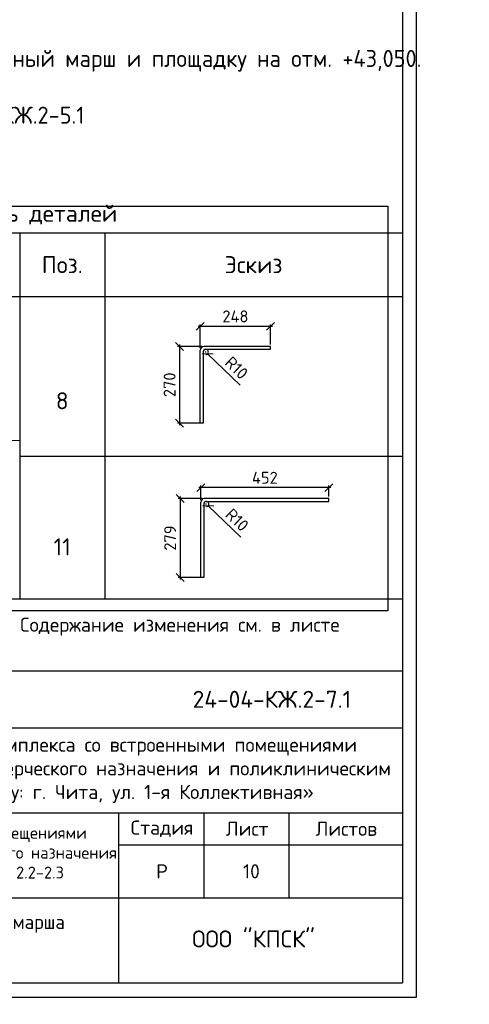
# Model space of a CAD drawing. Header units: millimetres. Extents: x 40580 to 2152466, y -328404 to 177125.
# Tile 247 of 252: x 738236 to 746166, y 134947 to 152308. Entities that reach past the tile are written whole.
import ezdxf

# ---------------------------------------------------------------- set-up
doc = ezdxf.new("R2010")
doc.units = ezdxf.units.MM
doc.linetypes.add('CENTER', pattern=[2, 1.25, -0.25, 0.25, -0.25])
doc.layers.add('11', color=7, linetype='Continuous')
for name, color, linetype, lineweight in [('ОСИ', 7, 'CENTER', 15), ('Рамка', 7, 'Continuous', 0), ('Столовая Двери и окна', 7, 'Continuous', 15), ('ТЕКСТ', 7, 'Continuous', 15)]:
    doc.layers.add(name, color=color, linetype=linetype, lineweight=lineweight)
doc.styles.add('GOST-2.304_Type-B', font='GOST_Common.ttf')
doc.styles.get("Standard").update_dxf_attribs({"font": 'isocpeur.ttf'})
doc.styles.add('ГОСТ', font='isocpeur.ttf')
doc.dimstyles.new('Осевые', dxfattribs={"dimscale": 0.7, "dimtxt": 450, "dimasz": 400, "dimexe": 100, "dimexo": 100, "dimgap": 100, "dimtad": 1, "dimdec": 0, "dimzin": 0, "dimdsep": 46, "dimtxsty": 'Standard', "dimblk": 'OBLIQUE', "dimcen": 9, "dimdle": 100, "dimazin": 0, "dimtm": 1e-09, "dimtfac": 1, "dimtdec": 0, "dimtofl": 0, "dimtmove": 0, "dimatfit": 3, "dimfxl": 1, "dimtolj": 1, "dimtzin": 0, "dimarcsym": 0})

# ---------------------------------------------------------------- blocks, each defined once
blk = doc.blocks.new('смисмисц')
for points in [[(251806, -478168), (251825, -478126), (251837, -478098), (251847, -478062), (251852, -478046), (251860, -478015), (251873, -477968), (251879, -477946), (251884, -477928), (251887, -477892), (251894, -477855), (251899, -477827), (251903, -477804), (251904, -477797), (251903, -477770), (251901, -477736), (251894, -477707), (251886, -477690), (251874, -477676), (251856, -477666), (251843, -477659), (251835, -477660), (251832, -477665), (251832, -477673), (251841, -477689), (251907, -477807), (251966, -477876), (252015, -477941), (252026, -477956), (252038, -477971), (252057, -477996), (252070, -478013), (252074, -478026), (252081, -478046), (252089, -478070), (252092, -478088), (252093, -478100), (252095, -478116), (252094, -478132), (252091, -478154), (252082, -478173), (252059, -478204), (252028, -478226), (251986, -478251), (251964, -478258), (251924, -478261), (251897, -478262), (251849, -478258), (251804, -478244), (251769, -478236), (251752, -478228), (251734, -478218), (251718, -478210), (251688, -478190), (251671, -478179), (251645, -478161), (251579, -478118), (251551, -478089), (251531, -478071), (251513, -478057), (251459, -477992), (251437, -477953), (251427, -477925), (251419, -477890), (251417, -477858), (251419, -477823), (251425, -477781), (251437, -477734), (251459, -477681), (251492, -477644), (251536, -477609), (251572, -477585), (251625, -477564), (251672, -477550), (251734, -477539), (251781, -477539), (251843, -477542), (251929, -477557), (251979, -477574), (252041, -477599), (252089, -477633), (252126, -477670), (252165, -477716), (252185, -477748)], [(251806, -480107), (251825, -480064), (251837, -480036), (251847, -480001), (251852, -479984), (251860, -479953), (251873, -479906), (251879, -479884), (251884, -479866), (251887, -479830), (251894, -479793), (251899, -479765), (251903, -479742), (251904, -479735), (251903, -479708), (251901, -479675), (251894, -479646), (251886, -479628), (251874, -479614), (251856, -479605), (251843, -479597), (251835, -479598), (251832, -479603), (251832, -479611), (251841, -479627), (251907, -479746), (251966, -479815), (252015, -479879), (252026, -479894), (252038, -479909), (252057, -479934), (252070, -479952), (252074, -479964), (252081, -479984), (252089, -480008), (252092, -480026), (252093, -480039), (252095, -480054), (252094, -480070), (252091, -480092), (252082, -480111), (252059, -480142), (252028, -480164), (251986, -480190), (251964, -480196), (251924, -480199), (251897, -480200), (251849, -480196), (251804, -480182), (251769, -480174), (251752, -480167), (251734, -480156), (251718, -480148), (251688, -480128), (251671, -480118), (251645, -480100), (251579, -480056), (251551, -480028), (251531, -480010), (251513, -479995), (251459, -479931), (251437, -479892), (251427, -479863), (251419, -479828), (251417, -479797), (251419, -479761), (251425, -479719), (251437, -479672), (251459, -479619), (251492, -479582), (251536, -479547), (251572, -479523), (251625, -479503), (251672, -479489), (251734, -479478), (251781, -479478), (251843, -479481), (251929, -479495), (251979, -479513), (252041, -479537), (252089, -479571), (252126, -479608), (252165, -479654), (252185, -479687)]]:
    blk.add_lwpolyline(points)
for points in [[(251944, -477327), (251936, -477340), (251924, -477366), (251915, -477385), (251910, -477402), (251902, -477426), (251902, -477444), (251912, -477453), (251923, -477449), (251929, -477437), (251930, -477422), (251923, -477417), (251913, -477416), (251902, -477426), (251902, -477444), (251905, -477449), (251964, -477407), (251992, -477368), (252030, -477323), (252226, -476982), (252253, -476936), (252308, -476835), (252326, -476805), (252337, -476791), (252364, -476784), (252385, -476794), (252388, -476808), (252383, -476831), (252373, -476864), (252353, -476903), (252312, -476985), (252229, -477107), (252135, -477236), (252067, -477329), (252030, -477386), (251950, -477488), (251820, -477682), (251752, -477801), (251968, -477426), (251976, -477414), (251970, -477435), (251973, -477444), (251983, -477452), (252005, -477455), (252037, -477452), (252066, -477447), (252085, -477442), (252100, -477436), (252108, -477430), (252114, -477419), (252104, -477405), (252093, -477400), (252071, -477401), (252047, -477404), (252021, -477406), (252002, -477408), (251869, -477428), (251783, -477447), (251627, -477484), (251529, -477511), (251436, -477546)], [(251880, -477388), (251853, -477389), (251837, -477395), (251818, -477419), (251816, -477435), (251819, -477452), (251824, -477462), (251835, -477466), (251860, -477463), (251876, -477455), (251893, -477439), (251901, -477421), (251908, -477407), (251885, -477315), (251805, -477260), (251768, -477236), (251758, -477195), (251769, -477159), (251797, -477122), (251840, -477083), (251895, -477046), (251962, -477027), (252015, -477026), (252060, -477040), (252104, -477068)], [(251664, -477200), (251562, -477372), (251527, -477436), (251482, -477512), (251438, -477570), (251408, -477606), (251383, -477631)], [(251433, -477443), (251534, -477356), (251593, -477299), (251664, -477200)], [(251466, -477536), (251549, -477453), (251628, -477378), (251698, -477299), (251737, -477243), (251751, -477213), (251748, -477216), (251738, -477222), (251709, -477244), (251678, -477281), (251655, -477325), (251636, -477361), (251594, -477445), (251586, -477484), (251589, -477501), (251599, -477514), (251612, -477517), (251622, -477516), (251637, -477508), (251657, -477494), (251678, -477475), (251708, -477449), (251731, -477433), (251756, -477411), (251768, -477394), (251770, -477378), (251763, -477370), (251749, -477370), (251731, -477378), (251708, -477391), (251689, -477412), (251678, -477432), (251673, -477451), (251673, -477470), (251678, -477480), (251701, -477483), (251726, -477469), (251746, -477455), (251766, -477441), (251785, -477428), (251806, -477414), (251825, -477400), (251857, -477388), (251881, -477388)]]:
    blk.add_spline(points, degree=3)
at = {"layer": 'Рамка', "linetype": 'Continuous', "lineweight": 30}
for points in [[(247032, -480099), (247032, -479599), (247032, -479099), (247032, -478599), (247032, -478099), (247032, -477599), (247032, -477099), (247032, -476599), (247032, -476099), (247032, -475599), (247032, -475099), (247032, -474599), (265532, -474599)], [(248032, -474599), (248032, -477099)], [(249032, -480099), (249032, -474599)], [(250032, -474599), (250032, -477099)], [(251032, -474599), (251032, -480099)], [(252532, -480099), (252532, -474599)], [(253532, -474599), (253532, -480099)], [(253532, -475599), (265532, -475599)], [(247032, -476599), (253532, -476599)], [(247032, -477099), (253532, -477099)], [(253513, -477099), (265532, -477099)], [(260532, -480099), (260532, -477602), (260532, -477099)], [(262032, -477099), (262032, -478599)], [(263532, -478599), (263532, -477099)], [(260532, -477663), (265532, -477663)], [(253532, -478599), (265532, -478599)]]:
    blk.add_lwpolyline(points, dxfattribs=at)
at = {"layer": 'Рамка', "linetype": 'Continuous', "lineweight": 25}
for points in [[(247032, -475099), (253532, -475099)], [(247032, -475599), (253532, -475599)], [(247032, -476099), (253532, -476099)], [(247032, -477599), (253532, -477599)], [(247032, -478099), (253532, -478099)], [(247032, -478599), (253532, -478599)], [(247032, -479099), (253532, -479099)], [(247032, -479599), (253532, -479599)]]:
    blk.add_lwpolyline(points, dxfattribs=at)
at = {"layer": 'ТЕКСТ', "lineweight": 25, "attachment_point": 5}
for s, insert, char_height, width in [('24-04-КЖ.2-7.1', (263230, -475099), 300, 11628.78), ('{\\C7;«Строительство жилого комплекса со встроенными помещениями общественного-делового, коммерческого назначения и поликлиническим учреждением по адресу: г. Чита, ул. 1-я Коллективная»}', (259532, -476349), 250, 11628.78), ('{\\W1;Изм.}', (247532, -476849), 250, 11628.78), ('Кол.уч.', (248582, -476899), 225, 11628.78), ('{\\W1;Лист}', (249532, -476849), 250, 11628.78), ('{\\W1;№док.}', (250532, -476849), 250, 11628.78), ('{\\W1;Подп.}', (251782, -476849), 250, 11628.78), ('{\\W1;Дата}', (253032, -476849), 250, 11628.78), (' Разработал', (247982, -477403), 250, 2085.76), ('Небылицин', (249975, -477406), 250, 2085.76), ('09.25', (253762, -477349), 250, 2085.76), ('{\\C7;"Жилой дом со встроенными помещениями общественного-делового, коммерческого назначения на первом этаже здания", поз 2.2-2.3}', (257054, -477832), 210, 6989.3), ('{\\W1;Стадия}', (261292, -477381), 250, 2085.76), ('{\\W1;Лист}', (262792, -477381), 250, 2085.76), ('{\\W1;Листов}', (264542, -477381), 250, 2085.76), ('Проверил', (247828, -477836), 250, 2085.76), ('Патрушев', (249942, -477861), 250, 2085.76), ('09.25', (253762, -477849), 250, 2085.76), ('Р', (261292, -478131), 250, 2085.76), ('ООО "КПСК"', (262906, -479324), 300, 11628.78), (' Н.контроль', (247935, -479349), 250, 2085.76), (' ГИП', (247356, -479828), 250, 2085.76), ('Патрушев', (249965, -479861), 250, 2085.76), ('09.25', (253762, -479849), 250, 2085.76)]:
    blk.add_mtext(s, dxfattribs=dict(at, insert=insert, char_height=char_height, width=width))
blk = doc.blocks.new('_OBLIQUE')
at = {"color": 0, "linetype": 'ByBlock'}
blk.add_line((-0.5, -0.5), (0.5, 0.5), dxfattribs=at)
blk = doc.blocks.new('*D6385')
at = {"layer": 'Defpoints', "color": 0, "linetype": 'ByBlock', "lineweight": 25, "ltscale": 13, "transparency": 16777216}
for p in [(741421, 146901), (742661, 146546), (741421, 146483)]:
    blk.add_point(p, dxfattribs=at)
at = {"layer": 'ОСИ', "color": 0, "linetype": 'ByBlock', "lineweight": -2, "ltscale": 13, "transparency": 16777216}
for p, q in [((742696, 146901), (741386, 146901)), ((741421, 146518), (741421, 146936)), ((742661, 146581), (742661, 146936))]:
    blk.add_line(p, q, dxfattribs=at)
at = {"layer": 'ОСИ', "color": 0, "linetype": 'ByBlock', "lineweight": -2, "ltscale": 13, "transparency": 16777216, "xscale": 140, "yscale": 140, "zscale": 140, "rotation": 180}
blk.add_blockref('_OBLIQUE', (741421, 146901), dxfattribs=at)
at = {"layer": 'ОСИ', "color": 0, "linetype": 'ByBlock', "lineweight": -2, "ltscale": 13, "transparency": 16777216, "xscale": 140, "yscale": 140, "zscale": 140}
blk.add_blockref('_OBLIQUE', (742661, 146901), dxfattribs=at)
at = {"layer": 'ОСИ', "color": 0, "linetype": 'ByBlock', "ltscale": 13, "transparency": 16777216, "insert": (742041, 147076), "char_height": 210, "attachment_point": 5}
blk.add_mtext('\\A1;248', dxfattribs=at)
blk = doc.blocks.new('*D6386')
at = {"layer": 'Defpoints', "color": 0, "linetype": 'ByBlock', "lineweight": 25, "ltscale": 13, "transparency": 16777216}
for p in [(741481, 146546), (741055, 145194), (741471, 145194)]:
    blk.add_point(p, dxfattribs=at)
at = {"layer": 'ОСИ', "color": 0, "linetype": 'ByBlock', "lineweight": -2, "ltscale": 13, "transparency": 16777216}
for p, q in [((741446, 146546), (741020, 146546)), ((741055, 146581), (741055, 145159)), ((741436, 145194), (741020, 145194))]:
    blk.add_line(p, q, dxfattribs=at)
at = {"layer": 'ОСИ', "color": 0, "linetype": 'ByBlock', "lineweight": -2, "ltscale": 13, "transparency": 16777216, "xscale": 140, "yscale": 140, "zscale": 140}
for p, rotation in [((741055, 146546), 90), ((741055, 145194), 270)]:
    blk.add_blockref('_OBLIQUE', p, dxfattribs=dict(at, rotation=rotation))
at = {"layer": 'ОСИ', "color": 0, "linetype": 'ByBlock', "ltscale": 13, "transparency": 16777216, "insert": (740880, 145870), "char_height": 210, "attachment_point": 5, "rotation": 90}
blk.add_mtext('\\A1;270', dxfattribs=at)
blk = doc.blocks.new('*D6387')
at = {"layer": 'Defpoints', "color": 0, "linetype": 'ByBlock', "lineweight": 25, "ltscale": 13, "transparency": 16777216}
for p in [(741517, 146450), (741551, 146417)]:
    blk.add_point(p, dxfattribs=at)
at = {"layer": 'ОСИ', "color": 0, "linetype": 'ByBlock', "lineweight": -2, "ltscale": 13, "transparency": 16777216}
for p, q in [((741511, 146450), (741524, 146450)), ((741517, 146443), (741517, 146456)), ((742125, 145864), (741551, 146417))]:
    blk.add_line(p, q, dxfattribs=at)
blk.add_arc((741517, 146450), 46.3, 272.7104, 42.8618, dxfattribs=at)
at = {"layer": 'ОСИ', "color": 0, "linetype": 'ByBlock', "lineweight": -2, "ltscale": 13, "transparency": 16777216, "xscale": 140, "yscale": 140, "zscale": 140, "rotation": 136.0434265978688}
blk.add_blockref('_OBLIQUE', (741551, 146417), dxfattribs=at)
at = {"layer": 'ОСИ', "color": 0, "linetype": 'ByBlock', "ltscale": 13, "transparency": 16777216, "insert": (742060, 146169), "char_height": 210, "attachment_point": 5, "rotation": 316.0434}
blk.add_mtext('\\A1;R10', dxfattribs=at)
blk = doc.blocks.new('*D6388')
at = {"layer": 'Defpoints', "color": 0, "linetype": 'ByBlock', "lineweight": 25, "ltscale": 13, "transparency": 16777216}
for p in [(741431, 144057), (741431, 143802), (743690, 143865)]:
    blk.add_point(p, dxfattribs=at)
at = {"layer": 'ОСИ', "color": 0, "linetype": 'ByBlock', "lineweight": -2, "ltscale": 13, "transparency": 16777216}
for p, q in [((741431, 143837), (741431, 144092)), ((743690, 143900), (743690, 144092)), ((743725, 144057), (741396, 144057))]:
    blk.add_line(p, q, dxfattribs=at)
at = {"layer": 'ОСИ', "color": 0, "linetype": 'ByBlock', "lineweight": -2, "ltscale": 13, "transparency": 16777216, "xscale": 140, "yscale": 140, "zscale": 140, "rotation": 180}
blk.add_blockref('_OBLIQUE', (741431, 144057), dxfattribs=at)
at = {"layer": 'ОСИ', "color": 0, "linetype": 'ByBlock', "lineweight": -2, "ltscale": 13, "transparency": 16777216, "xscale": 140, "yscale": 140, "zscale": 140}
blk.add_blockref('_OBLIQUE', (743690, 144057), dxfattribs=at)
at = {"layer": 'ОСИ', "color": 0, "linetype": 'ByBlock', "ltscale": 13, "transparency": 16777216, "insert": (742560, 144232), "char_height": 210, "attachment_point": 5}
blk.add_mtext('\\A1;452', dxfattribs=at)
blk = doc.blocks.new('*D6389')
at = {"layer": 'Defpoints', "color": 0, "linetype": 'ByBlock', "lineweight": 25, "ltscale": 13, "transparency": 16777216}
for p in [(741491, 143865), (741065, 142471), (741481, 142471)]:
    blk.add_point(p, dxfattribs=at)
at = {"layer": 'ОСИ', "color": 0, "linetype": 'ByBlock', "lineweight": -2, "ltscale": 13, "transparency": 16777216}
for p, q in [((741456, 143865), (741030, 143865)), ((741065, 143900), (741065, 142436)), ((741446, 142471), (741030, 142471))]:
    blk.add_line(p, q, dxfattribs=at)
at = {"layer": 'ОСИ', "color": 0, "linetype": 'ByBlock', "lineweight": -2, "ltscale": 13, "transparency": 16777216, "xscale": 140, "yscale": 140, "zscale": 140}
for p, rotation in [((741065, 143865), 90), ((741065, 142471), 270)]:
    blk.add_blockref('_OBLIQUE', p, dxfattribs=dict(at, rotation=rotation))
at = {"layer": 'ОСИ', "color": 0, "linetype": 'ByBlock', "ltscale": 13, "transparency": 16777216, "insert": (740890, 143168), "char_height": 210, "attachment_point": 5, "rotation": 90}
blk.add_mtext('\\A1;279', dxfattribs=at)
blk = doc.blocks.new('*D6390')
at = {"layer": 'Defpoints', "color": 0, "linetype": 'ByBlock', "lineweight": 25, "ltscale": 13, "transparency": 16777216}
for p in [(741527, 143769), (741560, 143737)]:
    blk.add_point(p, dxfattribs=at)
at = {"layer": 'ОСИ', "color": 0, "linetype": 'ByBlock', "lineweight": -2, "ltscale": 13, "transparency": 16777216}
for p, q in [((741521, 143769), (741533, 143769)), ((741527, 143762), (741527, 143775)), ((742135, 143183), (741560, 143737))]:
    blk.add_line(p, q, dxfattribs=at)
blk.add_arc((741527, 143769), 46.3, 272.7104, 42.8618, dxfattribs=at)
at = {"layer": 'ОСИ', "color": 0, "linetype": 'ByBlock', "lineweight": -2, "ltscale": 13, "transparency": 16777216, "xscale": 140, "yscale": 140, "zscale": 140, "rotation": 136.0434265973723}
blk.add_blockref('_OBLIQUE', (741560, 143737), dxfattribs=at)
at = {"layer": 'ОСИ', "color": 0, "linetype": 'ByBlock', "ltscale": 13, "transparency": 16777216, "insert": (742070, 143488), "char_height": 210, "attachment_point": 5, "rotation": 316.0434}
blk.add_mtext('\\A1;R10', dxfattribs=at)

msp = doc.modelspace()

# ---------------------------------------------------------------- linework, layer by layer
at = {"color": 18, "lineweight": 30, "true_color": 0x000000, "transparency": 33554687}
for p, q in [((731486.213, 148550.798), (738236.213, 148550.798)), ((738236.213, 148550.798), (738236.213, 142094.634)), ((738236.213, 148550.798), (738236.213, 142094.634)), ((738236.213, 148550.798), (744986.213, 148550.798)), ((739736.213, 148550.798), (739736.213, 142094.634)), ((731486.213, 147425.798), (744986.213, 147425.798)), ((738236.213, 144610.158), (744986.213, 144610.158)), ((738236.213, 144610.158), (744986.213, 144610.158)), ((731486.213, 142094.634), (744986.213, 142094.634))]:
    msp.add_line(p, q, dxfattribs=at)
at = {"layer": '11', "color": 18, "true_color": 0x000000}
for p, q in [((745236.213, 135074.701), (745236.213, 164774.701)), ((703186.213, 135074.701), (745236.213, 135074.701))]:
    msp.add_line(p, q, dxfattribs=at)
at = {"layer": '11', "color": 18, "lineweight": 30, "true_color": 0x000000}
for p in [(744986.213, 164524.654), (705132.856, 135324.701)]:
    msp.add_line(p, (744986.213, 135324.701), dxfattribs=at)
at = {"layer": 'ОСИ', "color": 18, "linetype": 'ByBlock', "ltscale": 13, "true_color": 0x000000}
msp.add_line((731486.213, 144887.202), (738236.213, 144887.202), dxfattribs=at)
msp.add_line((731486.213, 144887.202), (738236.213, 144887.202), dxfattribs=at)
at = {"layer": 'Столовая Двери и окна', "color": 1, "lineweight": 25}
msp.add_lwpolyline([(744726.694, 141887.73), (731267.414, 141887.73), (731267.414, 149019.866), (744726.694, 149019.866)], close=True, dxfattribs=at)
at = {"layer": 'Столовая Двери и окна', "color": 18, "lineweight": 30, "true_color": 0x000000}
for points in [[(741515.582, 146495.76), (742661.493, 146495.76), (742661.493, 146545.76), (741481.212, 146545.76), (741481.212, 146545.76), (741481.212, 146545.76)], [(741471.46, 146453.808), (741471.46, 145193.542), (741421.46, 145193.542), (741421.46, 146483.416)], [(741481.196, 143772.88), (741481.196, 142470.61), (741431.196, 142470.61), (741431.196, 143802.488)], [(741525.649, 143814.833), (743689.8, 143814.833), (743689.8, 143864.833), (741491.278, 143864.833), (741491.278, 143864.833), (741491.278, 143864.833)]]:
    msp.add_lwpolyline(points, dxfattribs=at)
for centre, radius, start, end in [((741489.639, 146477.516), 68.763, 97.0392855, 175.0783268), ((741517.251, 146449.584), 46.278, 86.1948191, 184.7403112), ((741499.705, 143796.589), 68.763, 97.0392855, 175.0783268), ((741527.317, 143768.657), 46.278, 86.1948191, 184.7403112)]:
    msp.add_arc(centre, radius, start, end, dxfattribs=at)

# ---------------------------------------------------------------- block references
at = {"layer": 'Столовая Двери и окна', "color": 18, "lineweight": 25, "true_color": 0x000000}
msp.add_blockref('смисмисц', (479454.234, 615423.687), dxfattribs=at)

# ---------------------------------------------------------------- texts
at = {"color": 18, "true_color": 0x000000, "attachment_point": 1, "style": 'ГОСТ'}
for s, width, heights, insert, char_height in [('\\pi9510.738;{\\H1.5152x;\\P\\pi1000;Общие указания\\P\\pi200;}1.^IРабочая документация разработана в соответствии с заданием на проектирование, требованиями действующих технических регламентов, стандартов, сводов правил и других документов, содержащих установленные требования.\\P2.^IРабочая документация выполнена в соответствии со следующими нормативными и техническими документами:\\P-^IСП 20.13330.2016 "Нагрузки и Воздействия";\\P-^IСП 63.13330.2012 "Бетонные и железобетонные конструкции. Основные положения";\\P-^IСП 22.13330.2016 "Основания зданий и сооружений";\\P-^IСП 45.13330.2012 "Земляные сооружения, основания и фундаменты".\\P3.   За относительную отметку 0,000 принята отметка чистого пола первого этажа.\\P4.^IПеречень видов работ, для которых необходимо составлять акты освидетельствования скрытых работ:\\P-^Iармирование конструкций;\\P-^Iосвидетельствование опалубки перед бетонированием;\\P-^Iвыполнение сварочных работ;\\P-^Iотбор контрольных проб бетона;\\P-^Iсоответствие законченных железобетонных конструкций проекту с отображением качества работ;\\P-^Iустройство монолитных конструкций, выполняемых в зимнее время;  \\P\\pi0;        -    устройство гидроизоляции;\\P\\pi200;-^Iуплотнение грунтов и обратную засыпку.\\PЗапрещается выполнение последующих работ при отсутствии актов освидетельствования предшествующих скрытых работ во всех случаях.\\P\\pi0;        5. Проект рассчитан на производство работ в период положительных температур. В случае выполнения работ при отрицательных температурах необходимо выполнять требования СНиП часть 3 по производству работ и ППР.\\P        6. При минимальной температуре воздуха до минус 15°С допускается:\\P\\pi200;-выдерживание бетона в конструкции методом термоса, при предварительном разогреве бетонной смеси;\\P -форсированный электроразогрев бетона в конструкции с повторным уплотнением.\\PПри минимальной температуре воздуха до минус 25°С допускается:\\P -обогрев бетона в греющей опалубке с помощью низкотемпературных электронагревателей;\\P -электродный сквозной прогрев бетона;\\P -электрообогрев с помощью греющего провода.\\P      7. В процессе бетонирования обеспечить соблюдение защитных слоев и мест положения рабочей арматуры согласно проекту. Величина защитного слоя продольной рабочей арматуры у боковых граней стен монолитных участков должны быть не менее 20мм и не менее диаметра продольной рабочей арматуры конструкции, величина защитного слоя поперечной арматуры - не менее 10 мм\\P      8. Крестовые соединения стержней продольной и поперечной арматуры, соединение стержней продольной арматуры по длине выполнить вязкой отожженой проволокой диаметром 2,0-3,0 мм', 17710.69822, [13133.416], (250111.057, 153773.154), 200), ('\\pi250;В выделенной области представлена замененная (актуальная) версия. Содержание изменения см. в листе разрешения на внесение изменений.', 17218.922, [931.637], (726628.36, 141765.641), 250)]:
    msp.add_mtext_dynamic_manual_height_columns(s, width=width, gutter_width=5800, heights=heights, dxfattribs=dict(at, insert=insert, char_height=char_height))
at = {"layer": 'ТЕКСТ', "color": 18, "lineweight": 25, "true_color": 0x000000}
msp.add_text('10', height=250, dxfattribs=at).set_placement((742174.836, 137168.032))
at = {"layer": 'ТЕКСТ', "color": 18, "ltscale": 100, "true_color": 0x000000, "attachment_point": 1, "style": 'GOST-2.304_Type-B'}
for s, insert, char_height, width in [('\\pt7200;Примечание:\\P1. Расчёт материалов в спецификации выполнен на лестничный марш и площадку на отм. +43,050.\\P2. Монолитных лестничных маршей = 1 шт.\\P3. Выпуски с площадки на отметке +43.250 смотреть 24-04-КЖ.2-5.1', (726865.567, 152274.638), 300, 18254.64074), ('\\pi725.20752,t6725.20752;Армирование промежуточной \\P\\pi1975.20752,t7975.20752;площадки №1', (423159.431, 136525.816), 250, 5911.0211), ('\\pi725.20752,t6725.20752;Армирование промежуточной \\P\\pi1950.20752,t7950.20752;площадки №2', (485135.347, 136525.816), 250, 5911.0211), ('\\pi725.20752,t6725.20752;Армирование промежуточной \\P\\pi1950.20752,t7950.20752;площадки №3', (547111.264, 136525.816), 250, 5911.0211), ('\\pi1287.70752,t7287.70752;Ведомость элементов', (592461.317, 136525.816), 250, 5911.0211), ('\\pi497.58634,t6497.58634;Схема промежуточной площадки №4\\P\\pi110.08634,t6110.08634;Опалубочный чертеж лестничного марша', (618286.938, 136525.816), 250, 6526.99087), ('\\pi725.20752,t6725.20752;Армирование промежуточной \\P\\pi1937.70752,t7937.70752;площадки №4', (681311.589, 136525.816), 250, 5911.0211), ('\\pi407.40449,t6407.40449;Армирование лестничного марша', (733558.185, 136525.816), 250, 5911.0211)]:
    msp.add_mtext(s, dxfattribs=dict(at, insert=insert, char_height=char_height, width=width))
at = {"layer": 'ТЕКСТ', "color": 18, "lineweight": 25, "true_color": 0x000000, "char_height": 300, "attachment_point": 5}
for s, insert, width in [('Ведомость деталей', (738132.022, 148869.925), 6669.96874), ('Поз.', (738986.213, 147988.298), 1200), ('Эскиз', (742361.213, 147988.298), 1200), ('8', (738986.213, 145588.62), 1200), ('11', (738986.213, 143013.414), 1200)]:
    msp.add_mtext(s, dxfattribs=dict(at, insert=insert, width=width))

# ---------------------------------------------------------------- dimensions: what is measured, and where the dimension line sits
at = {"layer": 'ОСИ', "color": 18, "linetype": 'ByBlock', "ltscale": 13, "true_color": 0x000000}
for base, p1, p2, text, picture, middle in [((741421.13, 146900.888), (742661.493, 146545.761), (741421.13, 146483.415), '248', '*D6385', (742041.311, 147075.888)), ((741430.866, 144057.377), (743689.8, 143864.833), (741430.866, 143802.487), '452', '*D6388', (742560.333, 144232.377))]:
    dim = msp.add_linear_dim(base=base, p1=p1, p2=p2, text=text, dimstyle='Осевые', override={"dimtxt": 300, "dimasz": 200, "dimexe": 50, "dimexo": 50, "dimlfac": 0.2, "dimdle": 50, "dimtmove": 1}, dxfattribs=at)
    dim.commit()
    dim.dimension.update_dxf_attribs({"geometry": picture, "text_midpoint": middle})
for base, p1, p2, picture, middle in [((741055.27, 145193.542), (741481.212, 146545.76), (741471.46, 145193.542), '*D6386', (740880.27, 145869.651)), ((741065.006, 142470.61), (741490.948, 143864.832), (741481.196, 142470.61), '*D6389', (740890.006, 143167.721))]:
    dim = msp.add_linear_dim(base=base, p1=p1, p2=p2, angle=90, dimstyle='Осевые', override={"dimtxt": 300, "dimasz": 200, "dimexe": 50, "dimexo": 50, "dimlfac": 0.2, "dimdle": 50, "dimtmove": 1}, dxfattribs=at)
    dim.commit()
    dim.dimension.update_dxf_attribs({"geometry": picture, "text_midpoint": middle})
for center, mpoint, picture, middle in [((741517.251, 146449.584), (741550.564, 146417.462), '*D6387', (742060.042, 146169.312)), ((741526.987, 143768.656), (741560.301, 143736.534), '*D6390', (742069.778, 143488.384))]:
    dim = msp.add_radius_dim(center=center, mpoint=mpoint, text='R10', dimstyle='Осевые', override={"dimtxt": 300, "dimasz": 200, "dimexe": 50, "dimexo": 50, "dimlfac": 0.2, "dimdle": 50, "dimtmove": 1}, dxfattribs=at)
    dim.commit()
    dim.dimension.update_dxf_attribs({"geometry": picture, "text_midpoint": middle})

doc.saveas('drawing.dxf')
